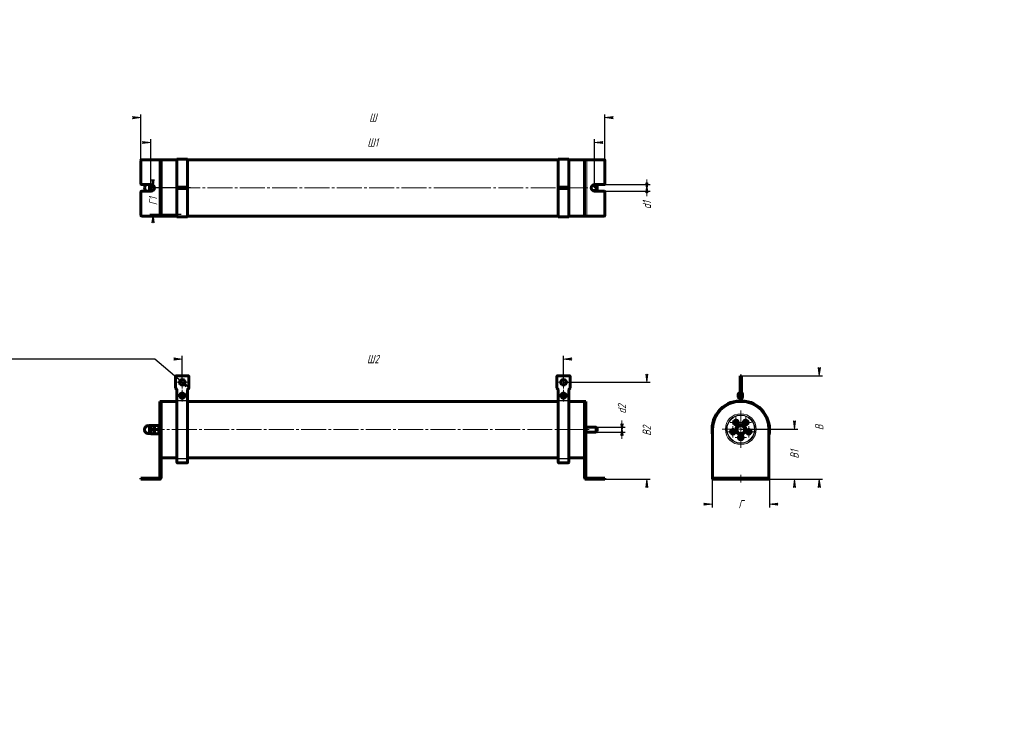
# Model space of a CAD drawing. Header units: millimetres. Extents: x 0 to 594, y 0 to 420.
import ezdxf

# ---------------------------------------------------------------- set-up
doc = ezdxf.new("R2010")
doc.units = ezdxf.units.MM
for name, pattern in [('K5LT_AXLED', [19.5, 15, -1.5, 1.5, -1.5]), ('K5LT_BASIC', [0]), ('K5LT_THIN', [0])]:
    doc.linetypes.add(name, pattern=pattern)
doc.layers.add('Системный слой', color=7, linetype='Continuous')
doc.styles.add('KDIMTEXTSTYLE', font='GOST_AU.SHX', dxfattribs={"width": 0.96, "oblique": 15, "height": 5})
doc.dimstyles.new('KDIMSTYLE (0.50)', dxfattribs={"dimtxt": 5, "dimasz": 1, "dimexe": 2, "dimexo": 0, "dimgap": 1, "dimtad": 1, "dimlfac": 2, "dimtxsty": 'KDIMTEXTSTYLE', "dimsah": 1, "dimcen": 0, "dimdle": 1, "dimadec": 0, "dimazin": 0, "dimtfac": 0.667, "dimtmove": 0, "dimatfit": 3, "dimfxl": 1, "dimtvp": 1, "dimtolj": 1, "dimtzin": 0, "dimarcsym": 0})

# ---------------------------------------------------------------- blocks, each defined once
blk = doc.blocks.new('U0')
at = {"layer": 'Системный слой', "color": 150, "linetype": 'K5LT_BASIC', "lineweight": 60, "true_color": 0x0080ff}
for p, q in [((78.83079057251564, 172.8744040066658), (78.83079057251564, 175.2494040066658)), ((78.83079057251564, 170.4994040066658), (78.83079057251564, 172.8744040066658))]:
    blk.add_line(p, q, dxfattribs=at)
blk = doc.blocks.new('U1')
at = {"layer": 'Системный слой', "color": 7, "linetype": 'K5LT_THIN', "lineweight": 18}
for p, q in [((77.70579057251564, 172.8744040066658), (77.70579057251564, 175.2494040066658)), ((77.70579057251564, 170.4994040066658), (77.70579057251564, 172.8744040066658))]:
    blk.add_line(p, q, dxfattribs=at)
blk = doc.blocks.new('U2')
at = {"layer": 'Системный слой', "color": 150, "linetype": 'K5LT_BASIC', "lineweight": 60, "true_color": 0x0080ff}
for p, q in [((94.83079057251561, 155.8744040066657), (85.33079057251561, 155.8744040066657)), ((324.8307905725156, 155.8744040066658), (101.3307905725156, 155.8744040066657)), ((340.8307905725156, 155.8744040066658), (331.3307905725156, 155.8744040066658))]:
    blk.add_line(p, q, dxfattribs=at)
blk = doc.blocks.new('U3')
at = {"layer": 'Системный слой', "color": 150, "linetype": 'K5LT_BASIC', "lineweight": 60, "true_color": 0x0080ff}
for p, q in [((94.83079057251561, 189.8744040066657), (85.33079057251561, 189.8744040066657)), ((324.8307905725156, 189.8744040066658), (101.3307905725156, 189.8744040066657)), ((340.8307905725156, 189.8744040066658), (331.3307905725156, 189.8744040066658))]:
    blk.add_line(p, q, dxfattribs=at)
blk = doc.blocks.new('KDIMARROW_02')
at = {"layer": 'Системный слой'}
blk.add_hatch(color=0, dxfattribs=at).paths.add_polyline_path([(4.5, -5.51091059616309e-16), (5, 0.6582624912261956), (0, 0), (5, -0.658262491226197)])
at = {"layer": 'Системный слой', "color": 0, "linetype": 'K5LT_THIN', "lineweight": 18}
for p, q in [((0, 0), (-1, 0)), ((5, 0.6582624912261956), (0, 0)), ((0, 0), (5, -0.658262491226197)), ((0, 0), (7, -8.572527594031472e-16)), ((4.5, -5.51091059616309e-16), (5, 0.6582624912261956)), ((5, -0.658262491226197), (4.5, -5.51091059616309e-16))]:
    blk.add_line(p, q, dxfattribs=at)
blk = doc.blocks.new('KDIMARROW_01')
at = {"layer": 'Системный слой'}
blk.add_hatch(color=0, dxfattribs=at).paths.add_polyline_path([(0, 0), (-5, 0.658262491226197), (-4.5, 5.51091059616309e-16), (-5, -0.6582624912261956)])
at = {"layer": 'Системный слой', "color": 0, "linetype": 'K5LT_THIN', "lineweight": 18}
for p, q in [((-4.5, 5.51091059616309e-16), (-5, 0.658262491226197)), ((-5, 0.658262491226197), (0, 0)), ((0, 0), (-5, -0.6582624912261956)), ((-5, -0.6582624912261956), (-4.5, 5.51091059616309e-16)), ((0, 0), (-1, 0))]:
    blk.add_line(p, q, dxfattribs=at)
blk = doc.blocks.new('U4')
at = {"layer": 'Системный слой', "color": 30, "linetype": 'K5LT_AXLED', "lineweight": 18, "true_color": 0xff8000}
for q in [(98.08079057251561, 205.0744040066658), (94.38079057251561, 201.3744040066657), (101.7807905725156, 201.3744040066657), (98.08079057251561, 197.6744040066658)]:
    blk.add_line((98.08079057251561, 201.3744040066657), q, dxfattribs=at)
blk = doc.blocks.new('U5')
at = {"layer": 'Системный слой', "color": 30, "linetype": 'K5LT_AXLED', "lineweight": 18, "true_color": 0xff8000}
for q in [(328.0807905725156, 205.0744040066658), (324.3807905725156, 201.3744040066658), (331.7807905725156, 201.3744040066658), (328.0807905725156, 197.6744040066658)]:
    blk.add_line((328.0807905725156, 201.3744040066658), q, dxfattribs=at)
blk = doc.blocks.new('U6')
at = {"layer": 'Системный слой', "color": 30, "linetype": 'K5LT_AXLED', "lineweight": 18, "true_color": 0xff8000}
for q in [(98.08079057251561, 196.9164214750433), (94.50579057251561, 193.3414214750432), (101.6557905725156, 193.3414214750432), (98.08079057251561, 189.7664214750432)]:
    blk.add_line((98.08079057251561, 193.3414214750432), q, dxfattribs=at)
blk = doc.blocks.new('U7')
at = {"layer": 'Системный слой', "color": 30, "linetype": 'K5LT_AXLED', "lineweight": 18, "true_color": 0xff8000}
for q in [(328.0807905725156, 196.9164214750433), (324.5057905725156, 193.3414214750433), (331.6557905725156, 193.3414214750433), (328.0807905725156, 189.7664214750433)]:
    blk.add_line((328.0807905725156, 193.3414214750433), q, dxfattribs=at)
blk = doc.blocks.new('U8')
at = {"layer": 'Системный слой', "color": 150, "linetype": 'K5LT_BASIC', "lineweight": 60, "true_color": 0x0080ff}
for p, q in [((436.0580330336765, 193.3414214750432), (436.0580330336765, 194.2664214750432)), ((436.0580330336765, 192.4164214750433), (436.0580330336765, 193.3414214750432))]:
    blk.add_line(p, q, dxfattribs=at)
blk = doc.blocks.new('U9')
at = {"layer": 'Системный слой', "color": 150, "linetype": 'K5LT_BASIC', "lineweight": 60, "true_color": 0x0080ff}
for p, q in [((433.3830330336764, 193.3414214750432), (433.3830330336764, 194.0914214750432)), ((433.3830330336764, 192.5914214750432), (433.3830330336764, 193.3414214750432))]:
    blk.add_line(p, q, dxfattribs=at)
blk = doc.blocks.new('U10')
at = {"layer": 'Системный слой', "color": 150, "linetype": 'K5LT_BASIC', "lineweight": 60, "true_color": 0x0080ff}
for p, q in [((436.0580330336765, 193.137533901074), (436.0580330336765, 194.2664214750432)), ((436.0580330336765, 192.4164214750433), (436.0580330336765, 193.137533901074))]:
    blk.add_line(p, q, dxfattribs=at)
blk = doc.blocks.new('U11')
at = {"layer": 'Системный слой', "color": 30, "linetype": 'K5LT_AXLED', "lineweight": 18, "true_color": 0xff8000}
for q in [(430.2777504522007, 175.004319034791), (426.8527504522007, 171.579319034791), (433.7027504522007, 171.579319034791), (430.2777504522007, 168.154319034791)]:
    blk.add_line((430.2777504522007, 171.579319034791), q, dxfattribs=at)
blk = doc.blocks.new('U12')
at = {"layer": 'Системный слой', "color": 30, "linetype": 'K5LT_AXLED', "lineweight": 18, "true_color": 0xff8000}
for q in [(435.0330330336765, 184.4442955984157), (423.7131414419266, 173.1244040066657), (446.3529246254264, 173.1244040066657), (435.0330330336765, 161.8045124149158)]:
    blk.add_line((435.0330330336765, 173.1244040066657), q, dxfattribs=at)
blk = doc.blocks.new('U13')
at = {"layer": 'Системный слой', "color": 30, "linetype": 'K5LT_AXLED', "lineweight": 18, "true_color": 0xff8000}
for q in [(437.9719592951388, 180.5944889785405), (434.5469592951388, 177.1694889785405), (441.3969592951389, 177.1694889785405), (437.9719592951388, 173.7444889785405)]:
    blk.add_line((437.9719592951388, 177.1694889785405), q, dxfattribs=at)
blk = doc.blocks.new('U14')
at = {"layer": 'Системный слой', "color": 30, "linetype": 'K5LT_AXLED', "lineweight": 18, "true_color": 0xff8000}
for q in [(439.7883156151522, 175.004319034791), (436.3633156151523, 171.579319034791), (443.2133156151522, 171.579319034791), (439.7883156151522, 168.154319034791)]:
    blk.add_line((439.7883156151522, 171.579319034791), q, dxfattribs=at)
blk = doc.blocks.new('U15')
at = {"layer": 'Системный слой', "color": 30, "linetype": 'K5LT_AXLED', "lineweight": 18, "true_color": 0xff8000}
for q in [(432.0941067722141, 180.5944889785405), (428.6691067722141, 177.1694889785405), (435.5191067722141, 177.1694889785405), (432.0941067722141, 173.7444889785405)]:
    blk.add_line((432.0941067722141, 177.1694889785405), q, dxfattribs=at)
blk = doc.blocks.new('U16')
at = {"layer": 'Системный слой', "color": 30, "linetype": 'K5LT_AXLED', "lineweight": 18, "true_color": 0xff8000}
for q in [(431.6080330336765, 168.1244040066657), (435.0330330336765, 171.5494040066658), (438.4580330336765, 168.1244040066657), (435.0330330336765, 164.6994040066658)]:
    blk.add_line((435.0330330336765, 168.1244040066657), q, dxfattribs=at)
blk = doc.blocks.new('U17')
at = {"layer": 'Системный слой', "color": 150, "linetype": 'K5LT_BASIC', "lineweight": 60, "true_color": 0x0080ff}
for p, q in [((79.08869442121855, 320.5667741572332), (79.13258873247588, 320.3789287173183)), ((79.13258873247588, 320.3789287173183), (79.20445032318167, 320.1932325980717)), ((79.20445032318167, 320.1932325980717), (79.29945543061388, 320.0101498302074))]:
    blk.add_line(p, q, dxfattribs=at)
blk = doc.blocks.new('U18')
at = {"layer": 'Системный слой', "color": 150, "linetype": 'K5LT_BASIC', "lineweight": 60, "true_color": 0x0080ff}
for p, q in [((79.13258853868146, 316.7546192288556), (79.08869442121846, 316.5667741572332)), ((79.20445130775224, 316.940312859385), (79.13258853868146, 316.7546192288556)), ((79.29945543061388, 317.1233984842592), (79.20445130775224, 316.940312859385))]:
    blk.add_line(p, q, dxfattribs=at)
blk = doc.blocks.new('U19')
at = {"layer": 'Системный слой', "color": 150, "linetype": 'K5LT_BASIC', "lineweight": 60, "true_color": 0x0080ff}
for p, q in [((81.06650666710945, 318.972778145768), (80.9262370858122, 319.7728215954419)), ((80.9262370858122, 317.3607267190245), (81.06650610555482, 318.1607690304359)), ((81.06650610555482, 318.1607690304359), (81.06650666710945, 318.972778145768))]:
    blk.add_line(p, q, dxfattribs=at)
blk = doc.blocks.new('U20')
at = {"layer": 'Системный слой', "color": 150, "linetype": 'K5LT_BASIC', "lineweight": 60, "true_color": 0x0080ff}
for p, q in [((94.83079057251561, 301.5667741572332), (85.33079057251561, 301.5667741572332)), ((324.8307905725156, 301.5667741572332), (101.3307905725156, 301.5667741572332)), ((340.8307905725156, 301.5667741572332), (331.3307905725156, 301.5667741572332))]:
    blk.add_line(p, q, dxfattribs=at)
blk = doc.blocks.new('U21')
at = {"layer": 'Системный слой', "color": 150, "linetype": 'K5LT_BASIC', "lineweight": 60, "true_color": 0x0080ff}
for p, q in [((94.83079057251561, 335.5667741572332), (85.33079057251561, 335.5667741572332)), ((324.8307905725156, 335.5667741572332), (101.3307905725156, 335.5667741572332)), ((340.8307905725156, 335.5667741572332), (331.3307905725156, 335.5667741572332))]:
    blk.add_line(p, q, dxfattribs=at)

msp = doc.modelspace()

# ---------------------------------------------------------------- linework, layer by layer
at = {"layer": 'Системный слой', "color": 150, "linetype": 'K5LT_BASIC', "lineweight": 60, "true_color": 0x0080ff}
for p, q in [((73.08079057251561, 321.0667741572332), (73.08079057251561, 335.0667741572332)), ((73.58079057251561, 335.5667741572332), (84.08079057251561, 335.5667741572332)), ((84.08079057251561, 335.5667741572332), (85.33079057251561, 335.5667741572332)), ((85.33079057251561, 335.5667741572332), (85.33079057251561, 301.5667741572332)), ((85.33079057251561, 301.5667741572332), (85.33079057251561, 335.5667741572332)), ((94.83079057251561, 335.9417741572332), (101.3307905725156, 335.9417741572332)), ((94.83079057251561, 335.9417741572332), (94.8307905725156, 319.1829089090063)), ((101.3307905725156, 335.9417741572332), (101.3307905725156, 319.1829089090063)), ((324.8307905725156, 335.9417741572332), (331.3307905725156, 335.9417741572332)), ((324.8307905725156, 335.9417741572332), (324.8307905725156, 319.1829089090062)), ((331.3307905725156, 335.9417741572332), (331.3307905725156, 319.1829089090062)), ((340.8307905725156, 335.5667741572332), (342.0807905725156, 335.5667741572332)), ((340.8307905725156, 301.5667741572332), (340.8307905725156, 335.5667741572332)), ((340.8307905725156, 301.5667741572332), (340.8307905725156, 335.5667741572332)), ((342.0807905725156, 335.5667741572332), (352.5807905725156, 335.5667741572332)), ((353.0807905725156, 335.0667741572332), (353.0807905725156, 321.0667741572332)), ((73.08079057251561, 302.0667741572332), (73.08079057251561, 316.0667741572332)), ((73.58079057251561, 320.5667741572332), (79.33079057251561, 320.5667741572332)), ((79.33079057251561, 316.5667741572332), (73.58079057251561, 316.5667741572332)), ((78.83079057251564, 316.5667741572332), (78.83079057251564, 320.5667741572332)), ((79.29945543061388, 320.0101498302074), (80.71522788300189, 320.0101498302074)), ((79.29945543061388, 317.1233984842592), (80.71522788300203, 317.1233984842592)), ((94.8307905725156, 319.1829089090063), (94.8307905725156, 318.9417741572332)), ((94.8307905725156, 318.5667741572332), (94.8307905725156, 318.9417741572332)), ((94.8307905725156, 318.9417741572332), (95.33079057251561, 318.9417741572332)), ((94.8307905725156, 318.5667741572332), (95.33079057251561, 318.5667741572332)), ((94.83079057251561, 318.1917741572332), (94.8307905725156, 318.5667741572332)), ((95.33079057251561, 318.5667741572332), (94.8307905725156, 318.5667741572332)), ((94.83079057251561, 318.1917741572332), (94.83079057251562, 317.9506394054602)), ((95.33079057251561, 318.1917741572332), (94.83079057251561, 318.1917741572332)), ((94.83079057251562, 317.9506394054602), (94.83079057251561, 301.1917741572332)), ((100.8307905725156, 318.9417741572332), (95.33079057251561, 318.9417741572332)), ((95.33079057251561, 318.5667741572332), (100.8307905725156, 318.5667741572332)), ((100.8307905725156, 318.5667741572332), (95.33079057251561, 318.5667741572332)), ((95.33079057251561, 318.1917741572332), (100.8307905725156, 318.1917741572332)), ((100.8307905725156, 318.9417741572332), (101.3307905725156, 318.9417741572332)), ((100.8307905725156, 318.5667741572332), (101.3307905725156, 318.5667741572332)), ((101.3307905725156, 318.5667741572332), (100.8307905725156, 318.5667741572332)), ((101.3307905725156, 318.1917741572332), (100.8307905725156, 318.1917741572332)), ((101.3307905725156, 319.1829089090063), (101.3307905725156, 318.9417741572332)), ((101.3307905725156, 318.9417741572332), (101.3307905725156, 318.5667741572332)), ((101.3307905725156, 318.5667741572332), (101.3307905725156, 318.1917741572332)), ((101.3307905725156, 318.1917741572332), (101.3307905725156, 317.9506394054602)), ((101.3307905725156, 317.9506394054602), (101.3307905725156, 301.1917741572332)), ((324.8307905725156, 319.1829089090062), (324.8307905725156, 318.9417741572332)), ((324.8307905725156, 318.5667741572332), (324.8307905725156, 318.9417741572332)), ((324.8307905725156, 318.9417741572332), (325.3307905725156, 318.9417741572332)), ((324.8307905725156, 318.5667741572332), (325.3307905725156, 318.5667741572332)), ((324.8307905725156, 318.1917741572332), (324.8307905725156, 318.5667741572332)), ((325.3307905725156, 318.5667741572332), (324.8307905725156, 318.5667741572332)), ((324.8307905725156, 318.1917741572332), (324.8307905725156, 317.9506394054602)), ((325.3307905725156, 318.1917741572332), (324.8307905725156, 318.1917741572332)), ((324.8307905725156, 317.9506394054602), (324.8307905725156, 301.1917741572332)), ((330.8307905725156, 318.9417741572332), (325.3307905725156, 318.9417741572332)), ((325.3307905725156, 318.5667741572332), (330.8307905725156, 318.5667741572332)), ((330.8307905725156, 318.5667741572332), (325.3307905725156, 318.5667741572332)), ((325.3307905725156, 318.1917741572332), (330.8307905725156, 318.1917741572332)), ((330.8307905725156, 318.9417741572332), (331.3307905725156, 318.9417741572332)), ((330.8307905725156, 318.5667741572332), (331.3307905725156, 318.5667741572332)), ((331.3307905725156, 318.5667741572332), (330.8307905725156, 318.5667741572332)), ((331.3307905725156, 318.1917741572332), (330.8307905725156, 318.1917741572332)), ((331.3307905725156, 319.1829089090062), (331.3307905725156, 318.9417741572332)), ((331.3307905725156, 318.9417741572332), (331.3307905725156, 318.5667741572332)), ((331.3307905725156, 318.5667741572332), (331.3307905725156, 318.1917741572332)), ((331.3307905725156, 318.1917741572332), (331.3307905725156, 317.9506394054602)), ((331.3307905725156, 317.9506394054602), (331.3307905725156, 301.1917741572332)), ((345.5079149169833, 320.0667741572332), (347.8307905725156, 320.0667741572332)), ((345.5079149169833, 317.0667741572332), (347.8307905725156, 317.0667741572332)), ((346.8307905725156, 320.5667741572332), (352.5807905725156, 320.5667741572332)), ((352.5807905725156, 316.5667741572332), (346.8307905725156, 316.5667741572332)), ((347.8307905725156, 320.0667741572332), (347.8307905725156, 317.0667741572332)), ((347.8307905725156, 320.0667741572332), (348.3307905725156, 319.5667741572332)), ((347.8307905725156, 317.0667741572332), (348.3307905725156, 317.5667741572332)), ((348.3307905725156, 319.5667741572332), (348.3307905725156, 317.5667741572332)), ((353.0807905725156, 316.0667741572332), (353.0807905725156, 302.0667741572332)), ((84.08079057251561, 301.5667741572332), (73.58079057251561, 301.5667741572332)), ((85.33079057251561, 301.5667741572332), (84.08079057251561, 301.5667741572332)), ((94.83079057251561, 301.1917741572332), (101.3307905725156, 301.1917741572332)), ((324.8307905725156, 301.1917741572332), (331.3307905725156, 301.1917741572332)), ((342.0807905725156, 301.5667741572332), (340.8307905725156, 301.5667741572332)), ((352.5807905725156, 301.5667741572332), (342.0807905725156, 301.5667741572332)), ((94.08079057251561, 197.8744040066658), (94.08079057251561, 204.8744040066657)), ((94.58079057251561, 205.3744040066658), (101.5807905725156, 205.3744040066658)), ((102.0807905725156, 204.8744040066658), (102.0807905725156, 197.8744040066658)), ((324.0807905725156, 197.8744040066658), (324.0807905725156, 204.8744040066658)), ((324.5807905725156, 205.3744040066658), (331.5807905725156, 205.3744040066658)), ((332.0807905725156, 204.8744040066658), (332.0807905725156, 197.8744040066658)), ((434.6580330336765, 205.3744040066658), (435.0330330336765, 205.3744040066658)), ((434.6580330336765, 204.8744040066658), (434.6580330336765, 205.3744040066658)), ((434.6580330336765, 204.8744040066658), (434.6580330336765, 197.8744040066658)), ((435.0330330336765, 205.3744040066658), (435.0330330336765, 204.8744040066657)), ((435.0330330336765, 204.8744040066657), (435.0330330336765, 205.3744040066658)), ((435.4080330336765, 205.3744040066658), (435.0330330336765, 205.3744040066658)), ((435.0330330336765, 204.8744040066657), (435.0330330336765, 197.8744040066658)), ((435.0330330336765, 197.8744040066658), (435.0330330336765, 204.8744040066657)), ((435.4080330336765, 205.3744040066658), (435.4080330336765, 204.8744040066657)), ((435.4080330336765, 197.8744040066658), (435.4080330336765, 204.8744040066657)), ((94.83079057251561, 196.9061581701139), (94.8307905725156, 190.4883189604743)), ((101.3307905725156, 190.4883189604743), (101.3307905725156, 196.9061581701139)), ((324.8307905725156, 196.906158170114), (324.8307905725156, 190.4883189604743)), ((331.3307905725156, 190.4883189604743), (331.3307905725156, 196.9061581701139)), ((434.6580330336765, 197.3902810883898), (434.6580330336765, 197.8744040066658)), ((434.6580330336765, 196.9061581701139), (434.6580330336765, 197.3902810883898)), ((434.6580330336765, 190.4883189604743), (434.6580330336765, 196.9061581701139)), ((435.0330330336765, 197.3902810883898), (435.0330330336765, 197.8744040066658)), ((435.0330330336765, 197.8744040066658), (435.0330330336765, 197.3902810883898)), ((435.0330330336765, 196.9061581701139), (435.0330330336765, 197.3902810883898)), ((435.0330330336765, 197.3902810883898), (435.0330330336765, 196.9061581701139)), ((435.0330330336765, 190.4883189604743), (435.0330330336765, 196.9061581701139)), ((435.0330330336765, 196.9061581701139), (435.0330330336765, 190.4883189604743)), ((435.4080330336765, 197.8744040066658), (435.4080330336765, 197.3902810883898)), ((435.4080330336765, 197.3902810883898), (435.4080330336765, 196.9061581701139)), ((435.4080330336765, 196.9061581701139), (435.4080330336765, 190.4883189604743)), ((94.8307905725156, 190.4883189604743), (94.8307905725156, 190.238476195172)), ((94.8307905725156, 190.238476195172), (94.8307905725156, 155.5103318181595)), ((101.3307905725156, 190.4883189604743), (101.3307905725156, 190.238476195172)), ((101.3307905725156, 190.238476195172), (101.3307905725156, 155.5103318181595)), ((324.8307905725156, 190.4883189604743), (324.8307905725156, 190.2384761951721)), ((324.8307905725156, 190.2384761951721), (324.8307905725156, 155.5103318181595)), ((331.3307905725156, 190.4883189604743), (331.3307905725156, 190.2384761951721)), ((331.3307905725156, 190.2384761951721), (331.3307905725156, 155.5103318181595)), ((85.33079057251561, 189.8744040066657), (84.58079057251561, 189.8744040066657)), ((84.58079057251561, 172.8744040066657), (84.58079057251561, 189.8744040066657)), ((85.33079057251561, 172.8744040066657), (85.33079057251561, 189.8744040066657)), ((85.33079057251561, 172.8744040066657), (85.33079057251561, 189.8744040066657)), ((340.8307905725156, 189.8744040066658), (341.5807905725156, 189.8744040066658)), ((340.8307905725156, 189.8744040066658), (340.8307905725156, 172.8744040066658)), ((340.8307905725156, 172.8744040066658), (340.8307905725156, 189.8744040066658)), ((341.5807905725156, 189.8744040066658), (341.5807905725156, 172.8744040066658)), ((78.83079057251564, 175.2494040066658), (77.70579057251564, 175.2494040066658)), ((78.83079057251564, 174.9494040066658), (79.07616443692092, 175.3744040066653)), ((79.07616443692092, 175.3744040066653), (79.29945543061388, 175.3744040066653)), ((79.29945543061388, 175.3744040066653), (80.8621257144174, 175.3744040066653)), ((79.29945543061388, 172.8744040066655), (80.8621257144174, 172.8744040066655)), ((80.8621257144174, 175.3744040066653), (81.08541670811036, 175.3744040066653)), ((81.08541670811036, 175.3744040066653), (81.33079057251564, 174.9494040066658)), ((81.33079057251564, 175.3744040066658), (81.55408156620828, 175.3744040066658)), ((81.33079057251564, 175.3744040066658), (81.33079057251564, 174.1244040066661)), ((81.33079057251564, 174.1244040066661), (81.33079057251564, 171.6244040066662)), ((83.70749957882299, 175.3744040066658), (81.55408156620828, 175.3744040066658)), ((83.70749957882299, 172.8744040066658), (81.55408156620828, 172.8744040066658)), ((83.70749957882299, 175.3744040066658), (83.93079057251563, 175.3744040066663)), ((83.93079057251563, 175.3744040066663), (83.93079057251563, 174.1244040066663)), ((84.53079057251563, 175.1994040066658), (83.93079057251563, 175.1994040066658)), ((83.93079057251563, 174.1244040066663), (83.93079057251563, 171.6244040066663)), ((84.53079057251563, 170.5494040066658), (84.53079057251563, 175.1994040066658)), ((84.58079057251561, 144.1244040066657), (84.58079057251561, 172.8744040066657)), ((85.33079057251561, 144.1244040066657), (85.33079057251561, 172.8744040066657)), ((340.8307905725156, 172.8744040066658), (340.8307905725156, 144.1244040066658)), ((341.5807905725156, 174.3744040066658), (347.8307905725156, 174.3744040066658)), ((341.5807905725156, 172.8744040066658), (341.5807905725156, 144.1244040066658)), ((341.8307905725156, 174.3744040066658), (341.8307905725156, 171.3744040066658)), ((347.8307905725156, 174.3744040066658), (347.8307905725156, 171.3744040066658)), ((347.8307905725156, 174.3744040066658), (348.3307905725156, 173.8744040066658)), ((348.3307905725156, 173.8744040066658), (348.3307905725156, 171.8744040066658)), ((418.0330330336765, 172.8744040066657), (418.0330330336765, 144.1244040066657)), ((432.1462816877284, 172.8744040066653), (433.5896573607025, 175.3744040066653)), ((433.5896573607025, 170.3744040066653), (432.1462816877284, 172.8744040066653)), ((433.5896573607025, 175.3744040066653), (436.4764087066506, 175.3744040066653)), ((436.4764087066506, 175.3744040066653), (437.9197843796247, 172.8744040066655)), ((437.9197843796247, 172.8744040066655), (436.4764087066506, 170.3744040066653)), ((452.0330330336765, 144.1244040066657), (452.0330330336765, 172.8744040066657)), ((78.83079057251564, 170.4994040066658), (77.70579057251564, 170.4994040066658)), ((78.83079057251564, 170.7994040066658), (79.07616443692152, 170.3744040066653)), ((79.29945543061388, 170.3744040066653), (79.07616443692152, 170.3744040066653)), ((79.29945543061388, 170.3744040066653), (80.8621257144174, 170.3744040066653)), ((81.08541670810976, 170.3744040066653), (80.8621257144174, 170.3744040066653)), ((81.08541670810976, 170.3744040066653), (81.33079057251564, 170.7994040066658)), ((81.33079057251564, 171.6244040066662), (81.33079057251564, 170.3744040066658)), ((81.55408156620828, 170.3744040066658), (81.33079057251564, 170.3744040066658)), ((83.70749957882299, 170.3744040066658), (81.55408156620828, 170.3744040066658)), ((83.93079057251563, 170.3744040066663), (83.70749957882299, 170.3744040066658)), ((83.93079057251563, 171.6244040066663), (83.93079057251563, 170.3744040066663)), ((84.53079057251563, 170.5494040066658), (83.93079057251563, 170.5494040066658)), ((341.5807905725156, 171.3744040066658), (347.8307905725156, 171.3744040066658)), ((347.8307905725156, 171.3744040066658), (348.3307905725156, 171.8744040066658)), ((436.4764087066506, 170.3744040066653), (433.5896573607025, 170.3744040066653)), ((94.8307905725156, 155.5103318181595), (94.83079057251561, 155.2604890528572)), ((94.83079057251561, 155.2604890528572), (94.83079057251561, 153.2494040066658)), ((101.3307905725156, 155.5103318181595), (101.3307905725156, 155.2604890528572)), ((101.3307905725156, 153.2494040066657), (101.3307905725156, 155.2604890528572)), ((324.8307905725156, 155.5103318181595), (324.8307905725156, 155.2604890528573)), ((324.8307905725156, 155.2604890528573), (324.8307905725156, 153.2494040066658)), ((331.3307905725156, 155.5103318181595), (331.3307905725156, 155.2604890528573)), ((331.3307905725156, 153.2494040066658), (331.3307905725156, 155.2604890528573)), ((100.8307905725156, 152.7494040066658), (95.33079057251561, 152.7494040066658)), ((330.8307905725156, 152.7494040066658), (325.3307905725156, 152.7494040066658)), ((73.08079057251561, 142.8744040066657), (73.08079057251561, 143.6244040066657)), ((73.08079057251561, 143.6244040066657), (73.58079057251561, 143.6244040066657)), ((73.58079057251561, 142.8744040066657), (73.08079057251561, 142.8744040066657)), ((73.58079057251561, 143.6244040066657), (84.08079057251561, 143.6244040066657)), ((73.58079057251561, 142.8744040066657), (84.08079057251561, 142.8744040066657)), ((342.0807905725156, 143.6244040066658), (352.5807905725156, 143.6244040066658)), ((342.0807905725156, 142.8744040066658), (352.5807905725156, 142.8744040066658)), ((352.5807905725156, 143.6244040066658), (353.0807905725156, 143.6244040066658)), ((353.0807905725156, 142.8744040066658), (352.5807905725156, 142.8744040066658)), ((353.0807905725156, 142.8744040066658), (353.0807905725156, 143.6244040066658)), ((418.0330330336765, 144.1244040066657), (418.0330330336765, 143.6244040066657)), ((418.0330330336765, 143.6244040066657), (418.5330330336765, 143.6244040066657)), ((418.0330330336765, 142.8744040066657), (418.0330330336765, 143.6244040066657)), ((418.5330330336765, 142.8744040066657), (418.0330330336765, 142.8744040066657)), ((418.5330330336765, 143.6244040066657), (432.5330330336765, 143.6244040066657)), ((418.5330330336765, 142.8744040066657), (432.5330330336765, 142.8744040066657)), ((432.5330330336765, 143.6244040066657), (433.0330330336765, 143.6244040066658)), ((433.0330330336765, 142.8744040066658), (432.5330330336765, 142.8744040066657)), ((437.0330330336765, 143.6244040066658), (433.0330330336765, 143.6244040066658)), ((433.0330330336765, 143.6244040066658), (433.0330330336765, 142.8744040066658)), ((437.0330330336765, 142.8744040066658), (433.0330330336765, 142.8744040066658)), ((437.0330330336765, 142.8744040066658), (437.0330330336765, 143.6244040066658)), ((437.0330330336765, 143.6244040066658), (437.5330330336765, 143.6244040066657)), ((437.5330330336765, 142.8744040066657), (437.0330330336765, 142.8744040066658)), ((437.5330330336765, 143.6244040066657), (451.5330330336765, 143.6244040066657)), ((437.5330330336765, 142.8744040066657), (451.5330330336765, 142.8744040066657)), ((451.5330330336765, 143.6244040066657), (452.0330330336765, 143.6244040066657)), ((452.0330330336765, 142.8744040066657), (451.5330330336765, 142.8744040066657)), ((452.0330330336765, 143.6244040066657), (452.0330330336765, 144.1244040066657)), ((452.0330330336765, 142.8744040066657), (452.0330330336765, 143.6244040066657))]:
    msp.add_line(p, q, dxfattribs=at)
at = {"layer": 'Системный слой', "color": 7, "linetype": 'K5LT_THIN', "lineweight": 18}
for p, q in [((84.08079057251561, 301.5667741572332), (84.08079057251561, 335.5667741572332)), ((342.0807905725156, 335.5667741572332), (342.0807905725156, 301.5667741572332)), ((77.70579057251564, 316.5667741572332), (77.70579057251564, 320.5667741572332)), ((101.3307905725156, 319.1829089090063), (94.8307905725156, 319.1829089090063)), ((101.3307905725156, 317.9506394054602), (94.83079057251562, 317.9506394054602)), ((95.33079057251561, 318.5667741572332), (95.33079057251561, 318.9417741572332)), ((95.33079057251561, 318.1917741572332), (95.33079057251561, 318.5667741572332)), ((100.8307905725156, 318.9417741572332), (100.8307905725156, 318.5667741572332)), ((100.8307905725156, 318.5667741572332), (100.8307905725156, 318.1917741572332)), ((331.3307905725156, 319.1829089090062), (324.8307905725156, 319.1829089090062)), ((331.3307905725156, 317.9506394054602), (324.8307905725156, 317.9506394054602)), ((325.3307905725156, 318.5667741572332), (325.3307905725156, 318.9417741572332)), ((325.3307905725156, 318.1917741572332), (325.3307905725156, 318.5667741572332)), ((330.8307905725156, 318.9417741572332), (330.8307905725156, 318.5667741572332)), ((330.8307905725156, 318.5667741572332), (330.8307905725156, 318.1917741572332)), ((345.2532429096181, 319.7961412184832), (347.8307905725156, 319.7961412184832)), ((345.2532429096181, 317.3374070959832), (347.8307905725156, 317.3374070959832)), ((347.8307905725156, 319.7961412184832), (348.1014235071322, 319.7961412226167)), ((347.8307905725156, 317.3374070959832), (348.1014235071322, 317.3374070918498)), ((434.6580330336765, 204.8744040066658), (435.0330330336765, 204.8744040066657)), ((435.4080330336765, 204.8744040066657), (435.0330330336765, 204.8744040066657)), ((435.0330330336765, 197.8744040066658), (434.6580330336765, 197.8744040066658)), ((435.0330330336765, 197.3902810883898), (434.6580330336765, 197.3902810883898)), ((435.0330330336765, 196.9061581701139), (434.6580330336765, 196.9061581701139)), ((435.4080330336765, 197.8744040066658), (435.0330330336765, 197.8744040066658)), ((435.0330330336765, 197.3902810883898), (435.4080330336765, 197.3902810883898)), ((435.0330330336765, 196.9061581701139), (435.4080330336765, 196.9061581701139)), ((101.3307905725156, 190.4883189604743), (94.8307905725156, 190.4883189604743)), ((101.3307905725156, 190.238476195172), (94.8307905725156, 190.238476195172)), ((331.3307905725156, 190.4883189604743), (324.8307905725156, 190.4883189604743)), ((331.3307905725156, 190.2384761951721), (324.8307905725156, 190.2384761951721)), ((434.4301961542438, 189.8637120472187), (434.4168982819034, 190.238476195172)), ((435.0330330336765, 190.4883189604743), (434.6580330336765, 190.4883189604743)), ((435.4080330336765, 190.4883189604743), (435.0330330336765, 190.4883189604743)), ((435.6358699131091, 189.8637120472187), (435.6491677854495, 190.238476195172)), ((85.33079057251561, 172.8744040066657), (84.58079057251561, 172.8744040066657)), ((340.8307905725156, 172.8744040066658), (341.5807905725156, 172.8744040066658)), ((341.8307905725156, 174.1037710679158), (347.8307905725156, 174.1037710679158)), ((347.8307905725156, 174.1037710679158), (348.1014235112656, 174.1037710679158)), ((341.8307905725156, 171.6450369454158), (347.8307905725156, 171.6450369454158)), ((347.8307905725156, 171.6450369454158), (348.1014235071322, 171.6450369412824)), ((101.3307905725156, 155.5103318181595), (94.8307905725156, 155.5103318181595)), ((101.3307905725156, 155.2604890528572), (94.83079057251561, 155.2604890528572)), ((331.3307905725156, 155.5103318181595), (324.8307905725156, 155.5103318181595)), ((331.3307905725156, 155.2604890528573), (324.8307905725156, 155.2604890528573)), ((73.58079057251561, 142.8744040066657), (73.58079057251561, 143.6244040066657)), ((84.08079057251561, 142.8744040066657), (84.08079057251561, 143.6244040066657)), ((84.58079057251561, 144.1244040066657), (85.33079057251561, 144.1244040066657)), ((340.8307905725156, 144.1244040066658), (341.5807905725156, 144.1244040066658)), ((342.0807905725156, 142.8744040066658), (342.0807905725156, 143.6244040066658)), ((352.5807905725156, 142.8744040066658), (352.5807905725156, 143.6244040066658)), ((418.0330330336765, 144.1244040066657), (452.0330330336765, 144.1244040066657)), ((418.5330330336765, 142.8744040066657), (418.5330330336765, 143.6244040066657)), ((432.5330330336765, 143.6244040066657), (432.5330330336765, 142.8744040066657)), ((437.5330330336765, 142.8744040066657), (437.5330330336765, 143.6244040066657)), ((451.5330330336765, 142.8744040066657), (451.5330330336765, 143.6244040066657))]:
    msp.add_line(p, q, dxfattribs=at)
at = {"layer": 'Системный слой', "color": 30, "linetype": 'K5LT_AXLED', "lineweight": 18, "true_color": 0xff8000}
for p, q in [((342.8307905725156, 318.5667741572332), (83.33079057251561, 318.5667741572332)), ((262.2307774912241, 318.5667741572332), (275.2307774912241, 318.5667741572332)), ((85.33079057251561, 172.8744040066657), (82.58079057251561, 172.8744040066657)), ((340.8307905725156, 172.8744040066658), (85.33079057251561, 172.8744040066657)), ((340.8307905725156, 172.8744040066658), (343.5807905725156, 172.8744040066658)), ((435.0330330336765, 140.8744040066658), (435.0330330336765, 145.6244040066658))]:
    msp.add_line(p, q, dxfattribs=at)
at = {"layer": 'Системный слой', "color": 150, "linetype": 'K5LT_BASIC', "lineweight": 60, "true_color": 0x0080ff}
for centre, radius in [((98.08079057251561, 201.3744040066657), 1.7), ((328.0807905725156, 201.3744040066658), 1.7), ((98.08079057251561, 193.3414214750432), 1.575), ((98.08079057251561, 193.3414214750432), 0.5375), ((328.0807905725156, 193.3414214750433), 1.574999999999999), ((328.0807905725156, 193.3414214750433), 0.5374999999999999), ((432.0941067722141, 177.1694889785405), 1.425), ((437.9719592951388, 177.1694889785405), 1.425), ((430.2777504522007, 171.579319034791), 1.425), ((435.0330330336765, 172.8744040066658), 3), ((435.0330330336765, 172.8744040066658), 2.375000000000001), ((439.7883156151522, 171.579319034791), 1.425), ((435.0330330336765, 168.1244040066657), 1.425)]:
    msp.add_circle(centre, radius, dxfattribs=at)
at = {"layer": 'Системный слой', "color": 7, "linetype": 'K5LT_THIN', "lineweight": 18}
for centre, radius in [((98.08079057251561, 193.3414214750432), 0.9249999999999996), ((328.0807905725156, 193.3414214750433), 0.9249999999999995), ((435.0330330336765, 173.1244040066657), 9.319891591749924), ((435.0330330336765, 173.1244040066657), 8.553239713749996), ((435.0330330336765, 173.1244040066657), 8.313661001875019)]:
    msp.add_circle(centre, radius, dxfattribs=at)
at = {"layer": 'Системный слой', "color": 150, "linetype": 'K5LT_BASIC', "lineweight": 60, "true_color": 0x0080ff}
for centre, radius, start, end in [((73.58079057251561, 335.0667741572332), 0.5, 90, 180), ((352.5807905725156, 335.0667741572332), 0.4999999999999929, 0, 90), ((73.58079057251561, 321.0667741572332), 0.5, 180, 269.9999999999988), ((352.5807905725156, 321.0667741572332), 0.5000000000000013, 270, 0), ((73.58079057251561, 316.0667741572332), 0.5000000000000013, 90, 180.0000000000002), ((77.70579057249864, 318.5667741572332), 2.374999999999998, 122.6368975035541, 180), ((77.70579057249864, 318.5667741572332), 2.374999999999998, 180, 237.3631024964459), ((79.33079057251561, 318.5667741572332), 2, 270, 90), ((346.8307905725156, 318.5667741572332), 2, 90, 270), ((352.5807905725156, 316.0667741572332), 0.5, 0, 89.99999999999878), ((73.58079057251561, 302.0667741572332), 0.4999999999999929, 180, 270), ((352.5807905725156, 302.0667741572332), 0.5, 270, 0), ((94.58079057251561, 204.8744040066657), 0.5000000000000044, 90, 180.0000000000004), ((101.5807905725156, 204.8744040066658), 0.4999999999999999, 0, 90.00000000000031), ((324.5807905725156, 204.8744040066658), 0.5000000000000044, 90, 180.0000000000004), ((331.5807905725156, 204.8744040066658), 0.4999999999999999, 0, 90.00000000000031), ((94.58079057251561, 197.8744040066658), 0.4999999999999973, 180, 255.5224878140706), ((94.33079057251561, 196.9061581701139), 0.5000000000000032, 0, 75.52248781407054), ((101.8307905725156, 196.9061581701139), 0.4999999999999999, 104.4775121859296, 180), ((101.5807905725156, 197.8744040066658), 0.5000000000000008, 284.4775121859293, 0), ((324.5807905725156, 197.8744040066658), 0.4999999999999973, 180, 255.5224878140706), ((324.3307905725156, 196.9061581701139), 0.5000000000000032, 0, 75.52248781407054), ((331.8307905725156, 196.9061581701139), 0.4999999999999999, 104.4775121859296, 180), ((331.5807905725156, 197.8744040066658), 0.5000000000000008, 284.4775121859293, 0), ((435.0330330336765, 172.8744040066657), 17.375, 92.0321912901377, 191.9254581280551), ((434.0205330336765, 194.0914214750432), 0.6375000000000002, 0, 179.9999999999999), ((434.0205330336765, 192.5914214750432), 0.6375000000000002, 180, 0), ((434.4080330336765, 190.4883189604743), 0.25, 272.0321912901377, 0), ((434.4080330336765, 190.4883189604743), 0.625, 272.0321912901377, 0), ((435.6580330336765, 190.4883189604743), 0.625, 180, 267.9678087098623), ((435.4080330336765, 194.2664214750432), 0.6499999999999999, 0, 90.00000000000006), ((435.4080330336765, 192.4164214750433), 0.6499999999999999, 269.9999999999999, 0), ((435.6580330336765, 190.4883189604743), 0.25, 180, 267.9678087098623), ((435.0330330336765, 172.8744040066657), 17.375, 348.0745418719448, 87.96780870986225), ((435.0330330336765, 172.8744040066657), 17, 0, 180), ((77.70579057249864, 172.8744040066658), 2.374999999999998, 89.99999999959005, 180), ((77.70579057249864, 172.8744040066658), 2.374999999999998, 180, 270.0000000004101), ((95.33079057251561, 153.2494040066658), 0.5000000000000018, 180, 270.0000000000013), ((100.8307905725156, 153.2494040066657), 0.499999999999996, 270, 0), ((325.3307905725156, 153.2494040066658), 0.5000000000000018, 180, 270.0000000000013), ((330.8307905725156, 153.2494040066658), 0.499999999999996, 270, 0), ((84.08079057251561, 144.1244040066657), 0.5, 270, 0), ((84.08079057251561, 144.1244040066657), 1.25, 270, 0), ((342.0807905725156, 144.1244040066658), 1.25, 180, 270), ((342.0807905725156, 144.1244040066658), 0.5, 180, 270)]:
    msp.add_arc(centre, radius, start, end, dxfattribs=at)
for points, knots in [([(79.2994554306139, 320.010149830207), (79.28049199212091, 319.9444531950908), (79.24434556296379, 319.8125217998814), (79.1930552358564, 319.5997584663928), (79.14719117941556, 319.3717619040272), (79.10918479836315, 319.1230508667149), (79.09156950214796, 318.9443880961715), (79.08434525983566, 318.8340690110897), (79.08013511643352, 318.7610160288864), (79.07606034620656, 318.647790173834), (79.07585431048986, 318.5064754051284), (79.07990651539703, 318.3726359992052), (79.08732146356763, 318.2471763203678), (79.09824720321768, 318.1220833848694), (79.11809193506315, 317.9493521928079), (79.15472755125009, 317.7161258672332), (79.21703881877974, 317.4244473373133), (79.27061009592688, 317.2233109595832), (79.2994554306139, 317.1233984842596)], [0, 0, 0, 0, 2.939946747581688, 5.879893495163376, 9.407829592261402, 12.93576568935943, 16.69262748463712, 17.12336473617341, 17.68791322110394, 19.83552139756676, 21.98312957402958, 23.7827379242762, 25.58234627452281, 27.38195462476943, 29.18156297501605, 33.05575343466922, 37.52787671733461, 42, 42, 42, 42]), ([(79.29945543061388, 175.3744040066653), (79.2470217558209, 175.2171026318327), (79.17854565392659, 174.9783202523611), (79.12652618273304, 174.7090438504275), (79.09995929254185, 174.5286384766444), (79.08154521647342, 174.3517399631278), (79.07378178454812, 174.1350967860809), (79.08047076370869, 173.9182869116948), (79.10043035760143, 173.7072487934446), (79.14162794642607, 173.4462605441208), (79.20699712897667, 173.1680451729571), (79.26965283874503, 172.9638122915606), (79.29945543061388, 172.8744040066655)], [0, 0, 0, 0, 2.51815721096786, 3.77278215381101, 4.194320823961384, 5.312637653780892, 6.499741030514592, 7.522297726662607, 8.644808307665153, 9.75346491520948, 11.56706008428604, 13, 13, 13, 13]), ([(79.29945543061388, 172.8744040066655), (79.2470217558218, 172.7171026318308), (79.17854565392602, 172.4783202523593), (79.12652618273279, 172.2090438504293), (79.09995929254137, 172.0286384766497), (79.08154521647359, 171.8517399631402), (79.07378178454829, 171.6350967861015), (79.08047076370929, 171.4182869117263), (79.10043035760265, 171.2072487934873), (79.14162794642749, 170.946260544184), (79.20699712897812, 170.6680451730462), (79.26965283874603, 170.463812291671), (79.29945543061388, 170.3744040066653)], [0, 0, 0, 0, 2.518157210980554, 3.772782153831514, 4.194320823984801, 5.312637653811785, 6.499741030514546, 7.522297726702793, 8.644808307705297, 9.753464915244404, 11.56706008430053, 13, 13, 13, 13]), ([(80.8621257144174, 172.8744040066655), (80.9145593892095, 173.0317053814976), (80.98303549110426, 173.2704877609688), (81.03505496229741, 173.5397641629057), (81.0616218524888, 173.7201695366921), (81.08003592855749, 173.8970680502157), (81.08779936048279, 174.1137112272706), (81.08111038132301, 174.3305211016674), (81.06115078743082, 174.5415592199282), (81.01995319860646, 174.8025474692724), (80.95458401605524, 175.0807628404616), (80.89192830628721, 175.2849957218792), (80.8621257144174, 175.3744040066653)], [0, 0, 0, 0, 2.518157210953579, 3.772782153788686, 4.19432082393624, 5.312637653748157, 6.499741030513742, 7.522297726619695, 8.644808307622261, 9.753464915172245, 11.56706008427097, 13, 13, 13, 13]), ([(80.8621257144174, 170.3744040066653), (80.9145593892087, 170.5317053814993), (80.98303549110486, 170.7704877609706), (81.03505496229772, 171.0397641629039), (81.06162185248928, 171.2201695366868), (81.08003592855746, 171.3970680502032), (81.08779936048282, 171.61371122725), (81.08111038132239, 171.8305211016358), (81.0611507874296, 172.0415592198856), (81.01995319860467, 172.3025474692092), (80.9545840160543, 172.5807628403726), (80.89192830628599, 172.7849957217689), (80.8621257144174, 172.8744040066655)], [0, 0, 0, 0, 2.518157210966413, 3.772782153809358, 4.194320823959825, 5.312637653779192, 6.499741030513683, 7.52229772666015, 8.644808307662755, 9.753464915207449, 11.56706008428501, 13, 13, 13, 13]), ([(81.55408156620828, 175.3744040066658), (81.52437487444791, 175.2852786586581), (81.48022792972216, 175.141392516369), (81.42833621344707, 174.9388226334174), (81.39285711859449, 174.7727505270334), (81.3665740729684, 174.6165916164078), (81.34455819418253, 174.4418611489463), (81.33293495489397, 174.2807236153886), (81.33079041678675, 174.1642565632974), (81.33079057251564, 174.1244040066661)], [0, 0, 0, 0, 2.192923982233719, 3.518258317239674, 4.904264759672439, 6.184645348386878, 7.247847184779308, 9.058583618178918, 10, 10, 10, 10]), ([(81.33079057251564, 174.1244040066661), (81.33078970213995, 174.0477633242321), (81.33605999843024, 173.8996849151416), (81.35924747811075, 173.67426141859), (81.39207925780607, 173.4784270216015), (81.45091424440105, 173.208136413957), (81.5064762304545, 173.0172204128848), (81.55408156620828, 172.8744040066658)], [0, 0, 0, 0, 1.44740222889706, 2.79972061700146, 4.280073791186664, 5.188369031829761, 8, 8, 8, 8]), ([(81.55408156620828, 172.8744040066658), (81.52437487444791, 172.7852786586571), (81.48022792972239, 172.641392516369), (81.42833621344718, 172.4388226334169), (81.39285711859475, 172.2727505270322), (81.36657407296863, 172.1165916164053), (81.34455819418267, 171.9418611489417), (81.33293495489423, 171.7807236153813), (81.33079041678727, 171.6642565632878), (81.33079057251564, 171.6244040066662)], [0, 0, 0, 0, 2.192923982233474, 3.518258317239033, 4.904264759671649, 6.184645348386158, 7.247847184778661, 9.058583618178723, 10, 10, 10, 10]), ([(83.93079057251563, 174.1244040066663), (83.93079144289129, 174.2010446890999), (83.92552114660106, 174.3491230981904), (83.90233366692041, 174.5745465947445), (83.86950188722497, 174.7703809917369), (83.81066690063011, 175.040671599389), (83.75510491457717, 175.2315876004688), (83.70749957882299, 175.3744040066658)], [0, 0, 0, 0, 1.447402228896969, 2.799720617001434, 4.280073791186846, 5.188369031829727, 8, 8, 8, 8]), ([(83.70749957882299, 172.8744040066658), (83.73720627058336, 172.9635293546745), (83.781353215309, 173.1074154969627), (83.8332449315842, 173.3099853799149), (83.86872402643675, 173.4760574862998), (83.89500707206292, 173.6322163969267), (83.91702295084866, 173.8069468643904), (83.92864619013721, 173.9680843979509), (83.93079072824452, 174.0845514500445), (83.93079057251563, 174.1244040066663)], [0, 0, 0, 0, 2.192923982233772, 3.518258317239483, 4.90426475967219, 6.184645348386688, 7.247847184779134, 9.058583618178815, 10, 10, 10, 10]), ([(83.93079057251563, 171.6244040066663), (83.93079144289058, 171.7010446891), (83.92552114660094, 171.8491230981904), (83.90233366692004, 172.0745465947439), (83.86950188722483, 172.2703809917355), (83.81066690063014, 172.5406715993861), (83.7551049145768, 172.7315876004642), (83.70749957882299, 172.8744040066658)], [0, 0, 0, 0, 1.447402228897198, 2.799720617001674, 4.280073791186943, 5.188369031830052, 8, 8, 8, 8]), ([(81.33079057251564, 171.6244040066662), (81.33078970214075, 171.5477633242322), (81.33605999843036, 171.3996849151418), (81.3592474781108, 171.1742614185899), (81.39207925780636, 170.9784270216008), (81.45091424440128, 170.7081364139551), (81.5064762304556, 170.5172204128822), (81.55408156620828, 170.3744040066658)], [0, 0, 0, 0, 1.447402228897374, 2.79972061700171, 4.280073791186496, 5.188369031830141, 8, 8, 8, 8]), ([(83.70749957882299, 170.3744040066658), (83.73720627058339, 170.4635293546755), (83.78135321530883, 170.6074154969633), (83.83324493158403, 170.8099853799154), (83.86872402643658, 170.9760574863), (83.89500707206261, 171.1322163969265), (83.91702295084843, 171.3069468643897), (83.92864619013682, 171.4680843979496), (83.930790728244, 171.5845514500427), (83.93079057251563, 171.6244040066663)], [0, 0, 0, 0, 2.192923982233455, 3.518258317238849, 4.904264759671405, 6.18464534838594, 7.247847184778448, 9.058583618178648, 10, 10, 10, 10])]:
    msp.add_open_spline(points, degree=3, knots=knots, dxfattribs=at)

# ---------------------------------------------------------------- block references
at = {"layer": 'Системный слой'}
for name in ['U21', 'U17', 'U18', 'U19', 'U20', 'U4', 'U5', 'U6', 'U7', 'U9', 'U8', 'U10', 'U3', 'U12', 'U15', 'U13', 'U1', 'U0', 'U11', 'U14', 'U16', 'U2']:
    msp.add_blockref(name, (0, 0), dxfattribs=at)

# ---------------------------------------------------------------- dimensions: what is measured, and where the dimension line sits
at = {"layer": 'Системный слой', "color": 7}
for base, p1, p2, location, text in [((73.08079057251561, 360.9417741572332), (353.0807905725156, 335.0667741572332), (73.08079057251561, 335.0667741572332), (213.0807905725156, 360.9417741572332), '\\H7.0;\\W0.965;\\Q15;\\H7.0;\\W0.965;\\Q15;\\Q15;\\H5.00;Ш\\Q15;\\H7.00;'), ((79.07585431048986, 345.9417741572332), (346.8307905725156, 318.5667741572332), (79.07585431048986, 318.5064754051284), (212.9533224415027, 345.9417741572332), '\\H7.0;\\W0.965;\\Q15;\\H7.0;\\W0.965;\\Q15;\\Q15;\\H5.00;Ш1\\Q15;\\H7.00;'), ((98.08079057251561, 215.3744040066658), (328.0807905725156, 201.3744040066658), (98.08079057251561, 201.3744040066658), (213.0807905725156, 215.3744040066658), '\\H7.0;\\W0.965;\\Q15;\\H7.0;\\W0.965;\\Q15;\\Q15;\\H5.00;Ш2\\Q15;\\H7.00;'), ((417.6580330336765, 127.8744040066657), (452.4080330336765, 172.8744040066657), (417.6580330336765, 172.8744040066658), (435.0330330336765, 127.8744040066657), '\\H7.0;\\W0.965;\\Q15;\\H7.0;\\W0.965;\\Q15;\\Q15;\\H5.00;Г\\Q15;\\H7.00;')]:
    msp.add_linear_dim(base=base, p1=p1, p2=p2, location=location, text=text, dimstyle='KDIMSTYLE (0.50)', override={"dimexo": 0, "dimblk1": 'KDIMARROW_01', "dimblk2": 'KDIMARROW_01', "dimse1": 0, "dimse2": 0, "dimclrt": 7, "dimtolj": 1}, dxfattribs=at).render()
for base, p1, p2, location, text, override in [((378.3307905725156, 316.5667741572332), (351.0110656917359, 320.5667741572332), (351.37186434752, 316.5667741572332), (378.3307905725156, 308.2093785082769), '\\H7.0;\\W0.965;\\Q15;\\H7.0;\\W0.965;\\Q15;\\Q15;\\H5.00;d1\\Q15;\\H7.00;', {"dimexo": 0, "dimblk1": 'KDIMARROW_02', "dimblk2": 'KDIMARROW_02', "dimse1": 0, "dimse2": 0, "dimclrt": 7, "dimtolj": 1}), ((80.47167046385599, 302.5667741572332), (103.0807905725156, 318.5667741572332), (97.33079057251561, 302.5667741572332), (80.47167046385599, 310.5667741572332), '\\H7.0;\\W0.965;\\Q15;\\H7.0;\\W0.965;\\Q15;\\Q15;\\H5.00;Г1\\Q15;\\H7.00;', {"dimexo": 0, "dimblk1": 'KDIMARROW_01', "dimblk2": 'KDIMARROW_01', "dimse1": 0, "dimse2": 0, "dimclrt": 7, "dimtolj": 1}), ((482.4080330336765, 142.8744040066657), (435.0330330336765, 205.3744040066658), (450.5330330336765, 142.8744040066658), (482.4080330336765, 174.1244040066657), '\\H7.0;\\W0.965;\\Q15;\\H7.0;\\W0.965;\\Q15;\\Q15;\\H5.00;В\\Q15;\\H7.00;', {"dimexo": 0, "dimblk1": 'KDIMARROW_01', "dimblk2": 'KDIMARROW_01', "dimse1": 0, "dimse2": 0, "dimclrt": 7, "dimtolj": 1}), ((378.3307905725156, 142.8744040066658), (328.0807905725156, 201.3744040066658), (352.5807905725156, 142.8744040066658), (378.3307905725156, 172.1244040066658), '\\H7.0;\\W0.965;\\Q15;\\H7.0;\\W0.965;\\Q15;\\Q15;\\H5.00;В2\\Q15;\\H7.00;', {"dimexo": 0, "dimblk1": 'KDIMARROW_01', "dimblk2": 'KDIMARROW_01', "dimse1": 0, "dimse2": 0, "dimclrt": 7, "dimtolj": 1}), ((363.3307905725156, 171.3744040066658), (347.8307905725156, 174.3744040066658), (347.8307905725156, 171.3744040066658), (363.3307905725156, 185.2609663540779), '\\H7.0;\\W0.965;\\Q15;\\H7.0;\\W0.965;\\Q15;\\Q15;\\H5.00;d2\\Q15;\\H7.00;', {"dimexo": 0, "dimblk1": 'KDIMARROW_02', "dimblk2": 'KDIMARROW_02', "dimse1": 0, "dimse2": 0, "dimclrt": 7, "dimtolj": 1}), ((467.4080330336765, 142.8744040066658), (435.0330330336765, 173.1244040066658), (450.5330330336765, 142.8744040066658), (467.4080330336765, 157.9994040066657), '\\H7.0;\\W0.965;\\Q15;\\H7.0;\\W0.965;\\Q15;\\Q15;\\H5.00;В1\\Q15;\\H7.00;', {"dimexo": 0, "dimblk1": 'KDIMARROW_01', "dimblk2": 'KDIMARROW_01', "dimse1": 0, "dimse2": 0, "dimclrt": 7, "dimtolj": 1})]:
    msp.add_linear_dim(base=base, p1=p1, p2=p2, angle=90, location=location, text=text, dimstyle='KDIMSTYLE (0.50)', override=override, dxfattribs=at).render()
msp.add_diameter_dim(center=(98.08079057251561, 201.37440400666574), radius=1.6750000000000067, location=(81.47999277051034, 215.3744040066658), text='\\H7.0;\\W0.965;\\Q15;\\H7.0;\\W0.965;\\Q15;\\Q15;\\H5.00;d3\\Q15;\\H7.00;', dimstyle='KDIMSTYLE (0.50)', override={"dimtih": 1, "dimtoh": 1, "dimblk1": 'KDIMARROW_02', "dimblk2": 'KDIMARROW_02', "dimclrt": 7, "dimtmove": 1, "dimatfit": 2, "dimtolj": 1}, dxfattribs=at).render()

doc.saveas('drawing.dxf')
